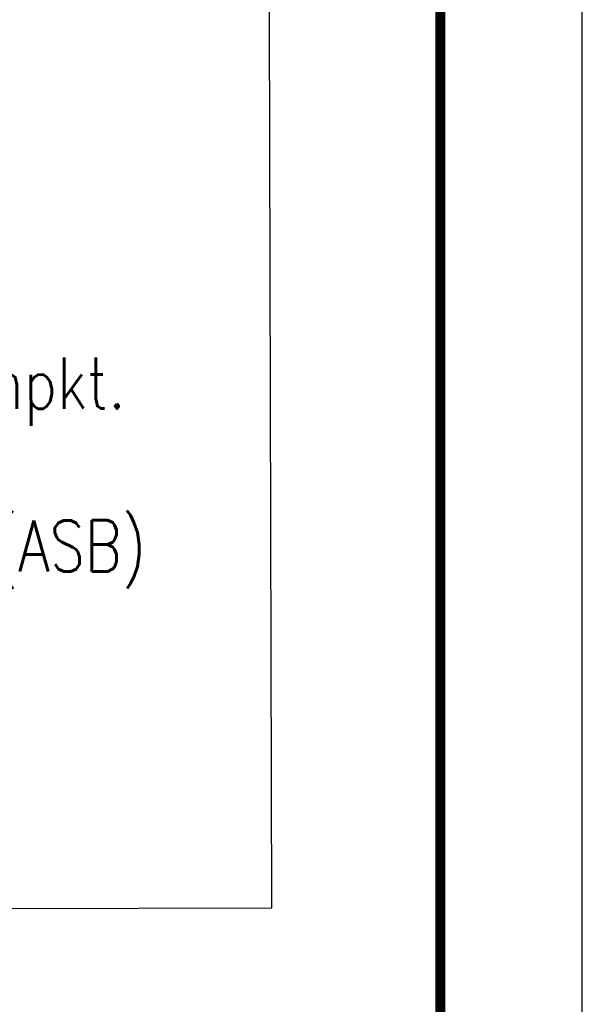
# Model space of a CAD drawing. Extents: x 0 to 1135, y 0 to 420.
# Tile 57 of 79: x 1115 to 1135, y 114 to 149. Entities that reach past the tile are written whole.
import ezdxf

# ---------------------------------------------------------------- set-up
doc = ezdxf.new("R2010")
doc.units = 0
doc.header["$LTSCALE"] = 2
doc.header["$MEASUREMENT"] = 0
doc.linetypes.add('AUSGEZOGEN', pattern=[0])
doc.layers.add('LEGENDE', color=7, linetype='AUSGEZOGEN')
doc.layers.add('RAHMEN', color=250, linetype='AUSGEZOGEN')
doc.styles.add('ROMANS', font='romans.shx', dxfattribs={"width": 0.8})

msp = doc.modelspace()

# ---------------------------------------------------------------- linework, layer by layer
at = {"layer": 'LEGENDE'}
msp.add_lwpolyline([(1030.061, 117.083), (1124.072, 117.324), (1123.635, 287.473), (1029.624, 287.231)], close=True, dxfattribs=at)
at = {"layer": 'RAHMEN'}
msp.add_line((1135, 0), (1135, 420), dxfattribs=at)
at = {"layer": 'RAHMEN', "const_width": 0.35}
msp.add_lwpolyline([(25, 5), (1130, 5), (1130, 415), (25, 415), (25, 5)], dxfattribs=at)

# ---------------------------------------------------------------- texts
at = {"layer": 'LEGENDE', "style": 'ROMANS', "width": 0.8}
for s, p in [('Fb.-Tiefpkt./-Hochpkt.', (1096.162, 134.829)), ('Bauwerksnummer (ASB)', (1096.331, 129.101))]:
    msp.add_text(s, height=1.8, rotation=0.1472, dxfattribs=at).set_placement(p)

doc.saveas('drawing.dxf')
